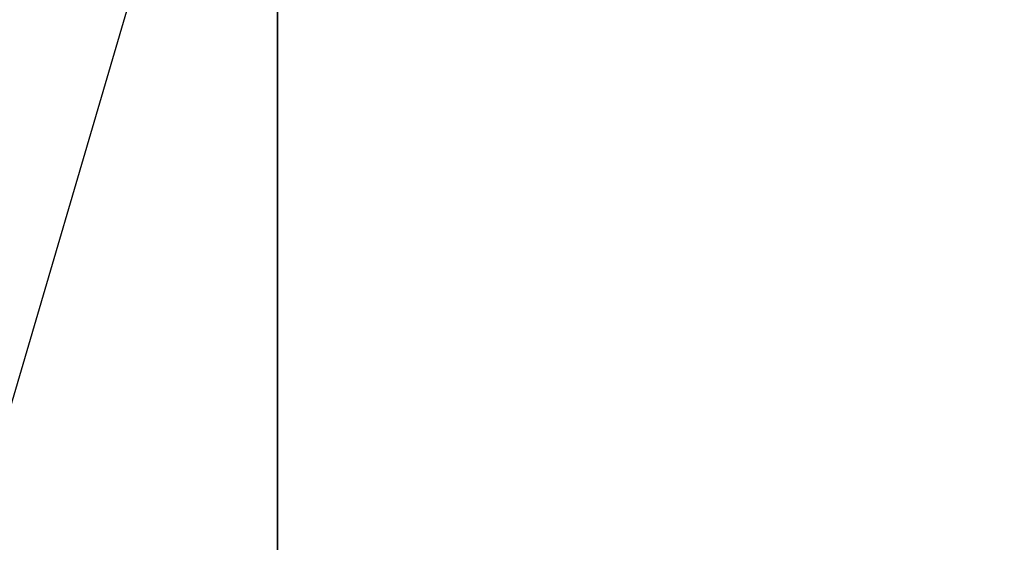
# Model space of a CAD drawing. Extents: x 0 to 80, y 0 to 80.
# Tile 182 of 256: x 8.37472 to 8.38689, y 35.40937 to 35.41583. Entities that reach past the tile are written whole.
import ezdxf

# ---------------------------------------------------------------- set-up
doc = ezdxf.new("R2010")
doc.units = 0
doc.header["$LTSCALE"] = 25.4
doc.layers.get('0').update_dxf_attribs({"color": 13, "linetype": 'CONTINUOUS'})

# ---------------------------------------------------------------- blocks, each defined once
blk = doc.blocks.new('ORBIT-I-KINKIET-20-7806-78')
at = {"color": 7}
for q in [(24.738592, 35.64608, 304.17984), (24.774519, 35.64608, 304.122559)]:
    blk.add_line((24.774519, 35.76836, 304.122559), q, dxfattribs=at)
mesh = blk.add_polyface(dxfattribs=at)
corners = [(25.044687, 35.76836, 343.570343), (24.319977, 35.64608, 343.135315), (25.044687, 35.64608, 343.570343)]
mesh.append_faces([[corners[k] for k in face] for face in [(0, 1, 2)]], dxfattribs={"color": 7})
mesh = blk.add_polyface(dxfattribs=at)
corners = [(25.044687, 35.76836, 343.570343), (24.319977, 35.76836, 343.135315), (24.319977, 35.64608, 343.135315)]
mesh.append_faces([[corners[k] for k in face] for face in [(0, 1, 2)]], dxfattribs={"color": 7})
mesh = blk.add_polyface(dxfattribs=at)
corners = [(25.482746, 35.64608, 303.722137), (24.774519, 35.76836, 304.122559), (25.482746, 35.76836, 303.722137)]
mesh.append_faces([[corners[k] for k in face] for face in [(0, 1, 2)]], dxfattribs={"color": 7})
mesh = blk.add_polyface(dxfattribs=at)
corners = [(25.482746, 35.64608, 303.722137), (24.774519, 35.64608, 304.122559), (24.774519, 35.76836, 304.122559)]
mesh.append_faces([[corners[k] for k in face] for face in [(0, 1, 2)]], dxfattribs={"color": 7})

msp = doc.modelspace()

# ---------------------------------------------------------------- block references
at = {"color": 0}
msp.add_blockref('ORBIT-I-KINKIET-20-7806-78', (-16.396614, -0.346078, -57.5), dxfattribs=at)

doc.saveas('drawing.dxf')
